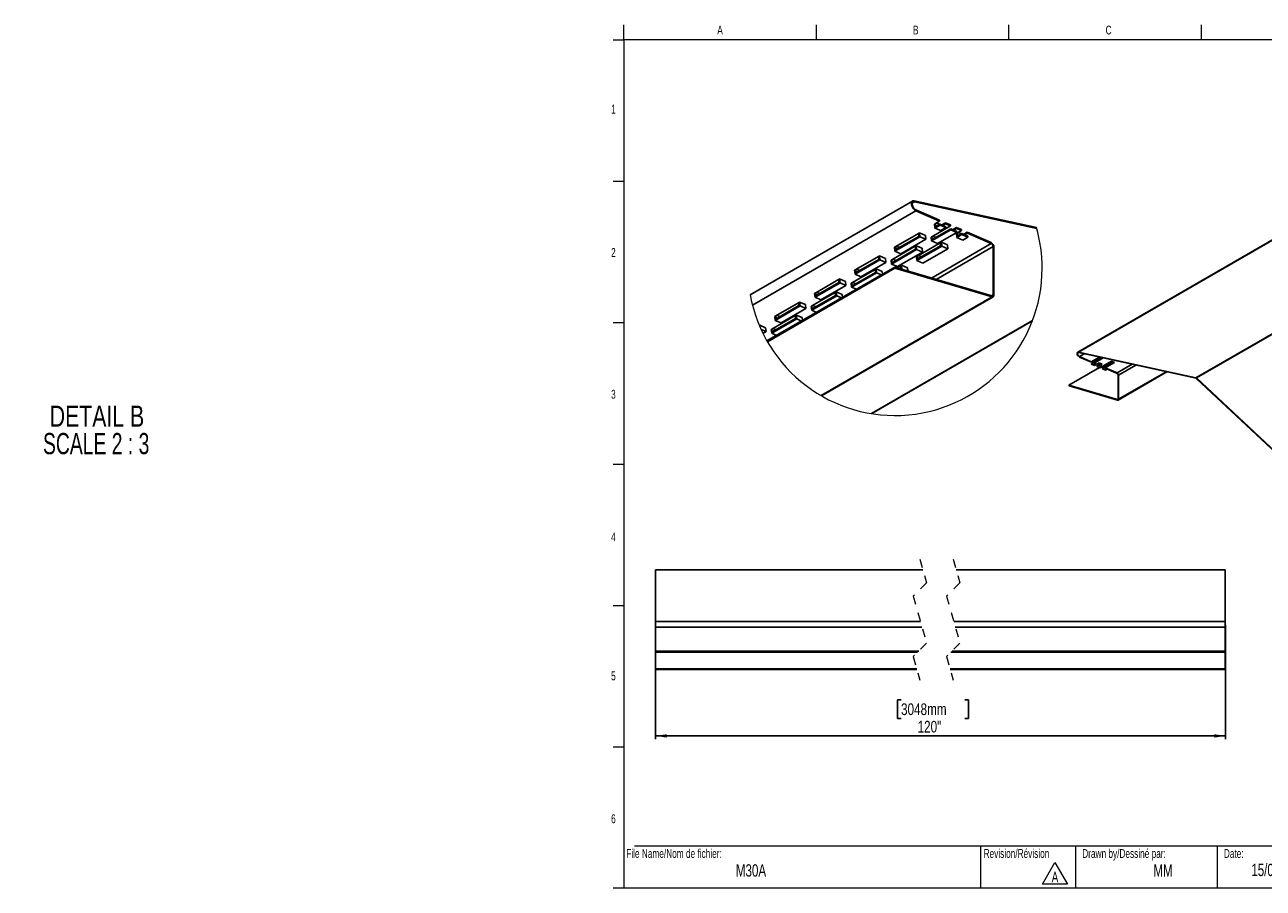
# Model space of a CAD drawing. Header units: inches. Extents: x -11.5 to 22.9, y -20.8 to 15.
# Tile 10 of 11: x -6.4 to 8.2, y 0.5 to 10.7. Entities that reach past the tile are written whole.
import ezdxf

# ---------------------------------------------------------------- set-up
doc = ezdxf.new("R2010")
doc.units = ezdxf.units.IN
doc.header["$MEASUREMENT"] = 0
doc.linetypes.add('HIDDEN', pattern=[0.075, 0.05, -0.025])
doc.layers.add('FORMAT', color=7, linetype='Continuous')
doc.styles.add('SLDTEXTSTYLE0', font='TXT', dxfattribs={"width": 0.7})
doc.styles.add('SLDTEXTSTYLE3', font='TXT', dxfattribs={"width": 0.75})
doc.styles.add('SLDTEXTSTYLE4', font='TXT', dxfattribs={"width": 0.681818})
doc.dimstyles.new('SLDDIMSTYLE4', dxfattribs={"dimtxt": 0.137795, "dimasz": 0.13, "dimexe": 0, "dimexo": 0.0625, "dimgap": 0.034449, "dimtad": 1, "dimdec": 1, "dimlfac": 3, "dimrnd": 1e-09, "dimzin": 12, "dimdsep": 46, "dimlunit": 5, "dimtxsty": 'SLDTEXTSTYLE3', "dimsah": 1, "dimcen": 0.09, "dimadec": 0, "dimazin": 3, "dimtfac": 1, "dimtdec": 1, "dimtofl": 0, "dimtmove": 0, "dimatfit": 3, "dimfxl": 1, "dimfrac": 2, "dimtolj": 1, "dimtzin": 12, "dimarcsym": 0})

# ---------------------------------------------------------------- blocks, each defined once
blk = doc.blocks.new('SW_NOTE_0')
at = {"color": 0, "linetype": 'Continuous', "lineweight": 0}
for p, q in [((-0.098, 0.015), (0.049, 0.269)), ((0.049, 0.269), (0.196, 0.015)), ((0.196, 0.015), (-0.098, 0.015))]:
    blk.add_line(p, q, dxfattribs=at)
at = {"color": 0, "linetype": 'Continuous', "lineweight": 0, "insert": (0.049, 0.161), "char_height": 0.125, "attachment_point": 2, "style": 'SLDTEXTSTYLE0'}
blk.add_mtext('A', dxfattribs=at)
blk = doc.blocks.new('_D_5')
at = {"layer": 'FORMAT'}
for p, q in [((1.002, 3.621), (1.002, 2.273)), ((7.721, 3.621), (7.721, 2.273)), ((3.896, 2.737), (3.854, 2.737)), ((3.854, 2.737), (3.854, 2.518)), ((4.648, 2.737), (4.69, 2.737)), ((4.69, 2.737), (4.69, 2.518)), ((3.854, 2.518), (3.896, 2.518)), ((4.69, 2.518), (4.648, 2.518)), ((1.002, 2.312), (7.721, 2.312))]:
    blk.add_line(p, q, dxfattribs=at)
for points in [[(1.002, 2.312), (1.132, 2.292), (1.132, 2.332)], [(7.721, 2.312), (7.591, 2.332), (7.591, 2.292)]]:
    blk.add_solid(points, dxfattribs=at)
at = {"layer": 'FORMAT', "char_height": 0.1378, "attachment_point": 1, "style": 'SLDTEXTSTYLE3'}
for s, insert in [('3048mm', (3.896, 2.696)), ('120"', (4.091, 2.49))]:
    blk.add_mtext(s, dxfattribs=dict(at, insert=insert))
blk = doc.blocks.new('SW_NOTE_2')
at = {"layer": 'FORMAT', "color": 0, "char_height": 0.25, "attachment_point": 2}
for s, insert, style in [('DETAIL B', (0.652, 0.322), 'SLDTEXTSTYLE3'), ('SCALE 2 : 3', (0.642, -0.001), 'SLDTEXTSTYLE4')]:
    blk.add_mtext(s, dxfattribs=dict(at, insert=insert, style=style))

msp = doc.modelspace()

# ---------------------------------------------------------------- linework, layer by layer
at = {"color": 7, "linetype": 'Continuous', "lineweight": 18}
for p, q in [((0.6262516, 10.51707317), (0.6262516, 10.69394495)), ((2.89708494, 10.51707317), (2.89708494, 10.69394495)), ((5.16791827, 10.51707317), (5.16791827, 10.69394495)), ((7.4387516, 10.51707317), (7.4387516, 10.69394495)), ((0.5012516, 10.51707317), (0.6262516, 10.51707317)), ((14.2512516, 10.51707317), (0.6262516, 10.51707317)), ((0.6262516, 10.51707317), (0.6262516, 0.51707317)), ((0.5012516, 8.8504065), (0.6262516, 8.8504065)), ((0.5012516, 7.18373984), (0.6262516, 7.18373984)), ((0.5012516, 5.51707317), (0.6262516, 5.51707317)), ((0.5012516, 3.8504065), (0.6262516, 3.8504065)), ((0.5012516, 2.18373984), (0.6262516, 2.18373984)), ((0.7512516, 1.01707317), (14.1262516, 1.01707317)), ((4.83168021, 1.01707317), (4.83168021, 0.51707317)), ((5.95393245, 1.01707317), (5.95393245, 0.51707317)), ((7.6262516, 1.01707317), (7.6262516, 0.51707317)), ((0.6262516, 0.51707317), (0.5012516, 0.51707317)), ((14.2512516, 0.51707317), (0.6262516, 0.51707317))]:
    msp.add_line(p, q, dxfattribs=at)
at = {"color": 7, "linetype": 'Continuous', "lineweight": 25}
for p, q in [((12.34192174, 10.50644346), (5.98087494, 6.83428968)), ((5.99054153, 6.83545205), (12.34957491, 10.50644346)), ((7.37482577, 6.53337618), (14.19588745, 10.47109133)), ((7.37923432, 6.53083086), (14.19588745, 10.46600147)), ((4.05095016, 8.61829804), (5.49340603, 8.30352841)), ((4.03161698, 8.6159733), (2.11690772, 7.51063567)), ((2.14397699, 7.38852906), (4.0707824, 8.50085029)), ((4.05374892, 8.60628559), (5.49684151, 8.29137673)), ((4.35028281, 8.3907358), (4.06961533, 8.51232771)), ((4.35144987, 8.37925838), (4.0707824, 8.50085029)), ((4.29128673, 8.34452655), (4.30427773, 8.35202641)), ((4.29595498, 8.29861768), (4.29128673, 8.34452655)), ((4.29595498, 8.29861768), (4.35611812, 8.33334951)), ((4.30427773, 8.35202641), (4.35144987, 8.37925838)), ((4.30427773, 8.35202641), (4.30777891, 8.31759495)), ((4.35495106, 8.34482692), (4.30777891, 8.31759495)), ((4.35120895, 8.34266645), (4.31513484, 8.35829429)), ((4.35028281, 8.3907358), (4.35144987, 8.37925838)), ((4.35495106, 8.34482692), (4.35611812, 8.33334951)), ((4.42511871, 8.31442855), (4.35495106, 8.34482692)), ((4.42628577, 8.30295192), (4.35611812, 8.33334951)), ((4.4204489, 8.36033821), (4.37701886, 8.33526671)), ((4.42161596, 8.3488608), (4.3890446, 8.33005717)), ((4.42161596, 8.3488608), (4.4204489, 8.36033821)), ((4.4790132, 8.33496634), (4.4204489, 8.36033821)), ((4.48018026, 8.32348893), (4.42161596, 8.3488608)), ((4.4790132, 8.33496634), (4.48018026, 8.32348893)), ((3.82455107, 8.0264818), (4.11917793, 8.19656702)), ((3.83287226, 8.07989053), (4.10085849, 8.23459509)), ((4.10435968, 8.20016285), (3.83637501, 8.04545907)), ((4.10085849, 8.23459509), (4.11450968, 8.24247589)), ((4.10435968, 8.20016285), (4.10085849, 8.23459509)), ((4.11450968, 8.24247589), (4.18467576, 8.2120783)), ((4.11917793, 8.19656702), (4.11450968, 8.24247589)), ((4.11917793, 8.19656702), (4.18934558, 8.16616865)), ((4.18934558, 8.16616865), (4.18467576, 8.2120783)), ((4.25190386, 8.19170791), (4.25960709, 8.19615479)), ((4.25657211, 8.14579825), (4.25190386, 8.19170791)), ((4.25657211, 8.14579825), (4.48485007, 8.27758005)), ((4.25960709, 8.19615479), (4.48018026, 8.32348893)), ((4.25960709, 8.19615479), (4.26310828, 8.16172255)), ((4.48368301, 8.28905747), (4.26310828, 8.16172255)), ((4.30653832, 8.18679405), (4.27046421, 8.20242266)), ((4.36612106, 8.26822009), (4.29595498, 8.29861768)), ((4.55501616, 8.24718247), (4.32673819, 8.11540067)), ((4.42628577, 8.30295192), (4.36612106, 8.26822009)), ((4.42628577, 8.30295192), (4.42511871, 8.31442855)), ((4.48368301, 8.28905747), (4.48485007, 8.27758005)), ((4.48368301, 8.28905747), (4.5538491, 8.25865988)), ((4.55501616, 8.24718247), (4.48485007, 8.27758005)), ((4.54918085, 8.30456876), (4.50575081, 8.27949726)), ((4.55034791, 8.29309134), (4.51777499, 8.27428772)), ((4.54874751, 8.23298843), (4.56174007, 8.24048751)), ((4.55341732, 8.18707955), (4.54874751, 8.23298843)), ((4.55034791, 8.29309134), (4.54918085, 8.30456876)), ((4.60774515, 8.27919689), (4.54918085, 8.30456876)), ((4.60891221, 8.26772026), (4.55034791, 8.29309134)), ((4.55341732, 8.18707955), (4.61358046, 8.2218106)), ((4.62358341, 8.15668118), (4.55341732, 8.18707955)), ((4.55501616, 8.24718247), (4.5538491, 8.25865988)), ((4.56174007, 8.24048751), (4.60891221, 8.26772026)), ((4.56174007, 8.24048751), (4.56524125, 8.20605605)), ((4.6124134, 8.23328802), (4.56524125, 8.20605605)), ((4.60867129, 8.23112754), (4.57259719, 8.24675538)), ((4.60774515, 8.27919689), (4.60891221, 8.26772026)), ((4.6124134, 8.23328802), (4.61358046, 8.2218106)), ((4.6124134, 8.23328802), (4.68257949, 8.20289043)), ((4.68374655, 8.19141301), (4.61358046, 8.2218106)), ((4.68374655, 8.19141301), (4.62358341, 8.15668118)), ((4.67791124, 8.2487993), (4.6344812, 8.22372781)), ((4.6790783, 8.23732189), (4.64650538, 8.21851827)), ((4.6790783, 8.23732189), (4.67791124, 8.2487993)), ((4.95857872, 8.12720739), (4.67791124, 8.2487993)), ((4.95974578, 8.11572998), (4.6790783, 8.23732189)), ((4.68374655, 8.19141301), (4.68257949, 8.20289043)), ((3.7851682, 7.87366237), (4.07979506, 8.04374759)), ((3.78820162, 7.92401813), (4.06319336, 8.08276751)), ((4.06669455, 8.04833527), (3.79170281, 7.88958667)), ((3.81988126, 8.07239067), (3.83287226, 8.07989053)), ((3.82455107, 8.0264818), (3.81988126, 8.07239067)), ((3.83287226, 8.07989053), (3.83637501, 8.04545907)), ((3.87980505, 8.07053057), (3.84373094, 8.08615841)), ((4.18934558, 8.16616865), (3.89471716, 7.99608421)), ((4.06319336, 8.08276751), (4.07512681, 8.08965647)), ((4.06669455, 8.04833527), (4.06319336, 8.08276751)), ((4.07512681, 8.08965647), (4.1452929, 8.05925888)), ((4.07979506, 8.04374759), (4.07512681, 8.08965647)), ((4.07979506, 8.04374759), (4.14996271, 8.01335)), ((4.08201185, 7.91494289), (4.37664027, 8.08502811)), ((4.0903346, 7.96835163), (4.35831927, 8.12305619)), ((4.36182046, 8.08862473), (4.09383578, 7.93392017)), ((4.14996271, 8.01335), (4.1452929, 8.05925888)), ((4.44680635, 8.05463052), (4.1521795, 7.88454531)), ((4.32673819, 8.11540067), (4.25657211, 8.14579825)), ((4.35831927, 8.12305619), (4.37197202, 8.13093698)), ((4.36182046, 8.08862473), (4.35831927, 8.12305619)), ((4.37197202, 8.13093698), (4.44213811, 8.1005394)), ((4.37664027, 8.08502811), (4.37197202, 8.13093698)), ((4.37664027, 8.08502811), (4.44680635, 8.05463052)), ((4.44680635, 8.05463052), (4.44213811, 8.1005394)), ((4.98229699, 7.51281648), (4.98229699, 8.07971766)), ((4.99172422, 7.50737384), (4.99172422, 8.07427503)), ((3.3531456, 7.75434592), (3.64777402, 7.92443114)), ((3.36146835, 7.80775466), (3.62945302, 7.96245921)), ((3.63295421, 7.92802697), (3.36496954, 7.77332241)), ((3.71794011, 7.89403277), (3.42331325, 7.72394755)), ((3.62945302, 7.96245921), (3.64310577, 7.97034001)), ((3.63295421, 7.92802697), (3.62945302, 7.96245921)), ((3.64310577, 7.97034001), (3.71327186, 7.93994164)), ((3.64777402, 7.92443114), (3.64310577, 7.97034001)), ((3.64777402, 7.92443114), (3.71794011, 7.89403277)), ((3.71794011, 7.89403277), (3.71327186, 7.93994164)), ((3.78049839, 7.91957125), (3.78820162, 7.92401813)), ((3.7851682, 7.87366237), (3.78049839, 7.91957125)), ((3.78820162, 7.92401813), (3.79170281, 7.88958667)), ((3.83513285, 7.91465817), (3.79905874, 7.930286)), ((3.89471716, 7.99608421), (3.82455107, 8.0264818)), ((4.14996271, 8.01335), (3.85533429, 7.84326479)), ((4.0773436, 7.96085255), (4.0903346, 7.96835163)), ((4.08201185, 7.91494289), (4.0773436, 7.96085255)), ((4.1521795, 7.88454531), (4.08201185, 7.91494289)), ((4.0903346, 7.96835163), (4.09383578, 7.93392017)), ((4.13726582, 7.95899166), (4.10119172, 7.9746195)), ((2.31509551, 6.96694744), (3.82217158, 7.83696406)), ((2.32076187, 6.9570587), (3.82441027, 7.82509632)), ((3.31376273, 7.6015265), (3.60839115, 7.77161171)), ((3.31679772, 7.65188225), (3.59178789, 7.81063164)), ((3.59529064, 7.77619939), (3.32029891, 7.61745079)), ((3.34847735, 7.8002548), (3.36146835, 7.80775466)), ((3.3531456, 7.75434592), (3.34847735, 7.8002548)), ((3.42331325, 7.72394755), (3.3531456, 7.75434592)), ((3.36146835, 7.80775466), (3.36496954, 7.77332241)), ((3.40839958, 7.79839469), (3.37232547, 7.81402253)), ((3.59178789, 7.81063164), (3.6037229, 7.81752059)), ((3.59529064, 7.77619939), (3.59178789, 7.81063164)), ((3.6037229, 7.81752059), (3.67388899, 7.787123)), ((3.60839115, 7.77161171), (3.6037229, 7.81752059)), ((3.60839115, 7.77161171), (3.66584784, 7.74672012)), ((3.67732447, 7.75334547), (3.67388899, 7.787123)), ((3.85533429, 7.84326479), (3.7851682, 7.87366237)), ((3.82217158, 7.83696406), (3.82441027, 7.82509632)), ((3.82217158, 7.83696406), (4.96699377, 7.49914026)), ((3.82441027, 7.82509632), (4.9692309, 7.48727253)), ((3.84901714, 7.82904259), (3.88691536, 7.85092031)), ((3.88691536, 7.85092031), (3.90056655, 7.85880111)), ((3.89038057, 7.81683615), (3.88691536, 7.85092031)), ((3.90056655, 7.85880111), (3.9707342, 7.82840352)), ((3.90523636, 7.81289223), (3.90056655, 7.85880111)), ((3.90473262, 7.81260125), (3.90523636, 7.81289223)), ((3.90523636, 7.81289223), (3.90841528, 7.81151475)), ((3.9744325, 7.79203373), (3.9707342, 7.82840352)), ((2.8817417, 7.48221004), (3.17636855, 7.65229448)), ((2.89006444, 7.53561878), (3.15804912, 7.69032255)), ((3.1615503, 7.65589109), (2.89356563, 7.50118653)), ((3.2465362, 7.62189689), (2.95190778, 7.45181167)), ((3.15804912, 7.69032255), (3.1717003, 7.69820413)), ((3.1615503, 7.65589109), (3.15804912, 7.69032255)), ((3.1717003, 7.69820413), (3.24186795, 7.66780577)), ((3.17636855, 7.65229448), (3.1717003, 7.69820413)), ((3.17636855, 7.65229448), (3.2465362, 7.62189689)), ((3.2465362, 7.62189689), (3.24186795, 7.66780577)), ((3.30909448, 7.64743537), (3.31679772, 7.65188225)), ((3.31376273, 7.6015265), (3.30909448, 7.64743537)), ((3.37121942, 7.57663491), (3.31376273, 7.6015265)), ((3.31679772, 7.65188225), (3.32029891, 7.61745079)), ((3.36372895, 7.64252229), (3.32765484, 7.65815013)), ((2.84235883, 7.32939062), (3.13698725, 7.49947583)), ((2.84539225, 7.37974637), (3.12038399, 7.53849497)), ((3.12388517, 7.50406351), (2.848895, 7.34531491)), ((2.87707345, 7.52811892), (2.89006444, 7.53561878)), ((2.8817417, 7.48221004), (2.87707345, 7.52811892)), ((2.95190778, 7.45181167), (2.8817417, 7.48221004)), ((2.89006444, 7.53561878), (2.89356563, 7.50118653)), ((2.93699567, 7.52625803), (2.90092156, 7.54188665)), ((2.95306233, 6.32336355), (4.9692309, 7.48727253)), ((2.95911822, 6.3198655), (4.98308389, 7.48827611)), ((3.12038399, 7.53849497), (3.13231743, 7.54538471)), ((3.12388517, 7.50406351), (3.12038399, 7.53849497)), ((3.13231743, 7.54538471), (3.20248508, 7.51498634)), ((3.13698725, 7.49947583), (3.13231743, 7.54538471)), ((3.13698725, 7.49947583), (3.19444237, 7.47458425)), ((3.205919, 7.48120959), (3.20248508, 7.51498634)), ((2.41033623, 7.21007416), (2.70496465, 7.3801586)), ((2.41865897, 7.26348212), (2.68664365, 7.41818668)), ((2.6901464, 7.38375522), (2.42216173, 7.22905066)), ((2.77513073, 7.34976101), (2.48050388, 7.1796758)), ((2.68664365, 7.41818668), (2.7002964, 7.42606747)), ((2.6901464, 7.38375522), (2.68664365, 7.41818668)), ((2.7002964, 7.42606747), (2.77046248, 7.39566989)), ((2.70496465, 7.3801586), (2.7002964, 7.42606747)), ((2.70496465, 7.3801586), (2.77513073, 7.34976101)), ((2.77513073, 7.34976101), (2.77046248, 7.39566989)), ((2.83769058, 7.37529949), (2.84539225, 7.37974637)), ((2.84235883, 7.32939062), (2.83769058, 7.37529949)), ((2.89981551, 7.30449903), (2.84235883, 7.32939062)), ((2.84539225, 7.37974637), (2.848895, 7.34531491)), ((2.89232504, 7.37038641), (2.85625093, 7.38601425)), ((2.37095492, 7.05725474), (2.66558178, 7.22733917)), ((2.37398834, 7.10761049), (2.64898008, 7.2663591)), ((2.65248127, 7.23192764), (2.37748953, 7.07317825)), ((2.40566798, 7.25598304), (2.41865897, 7.26348212)), ((2.41033623, 7.21007416), (2.40566798, 7.25598304)), ((2.48050388, 7.1796758), (2.41033623, 7.21007416)), ((2.41865897, 7.26348212), (2.42216173, 7.22905066)), ((2.4655902, 7.25412215), (2.42951766, 7.26974999)), ((2.64898008, 7.2663591), (2.66091353, 7.27324883)), ((2.65248127, 7.23192764), (2.64898008, 7.2663591)), ((2.66091353, 7.27324883), (2.73107961, 7.24285046)), ((2.66558178, 7.22733917), (2.66091353, 7.27324883)), ((2.66558178, 7.22733917), (2.72303846, 7.20244837)), ((2.73451509, 7.20907371), (2.73107961, 7.24285046)), ((3.54679812, 6.11121795), (5.44741972, 7.20842291)), ((3.55183401, 6.11040993), (5.44560029, 7.20365767)), ((2.22428213, 7.15127129), (2.22889093, 7.15393159)), ((2.22889093, 7.15393159), (2.29905858, 7.12353401)), ((2.23068845, 7.13625592), (2.22889093, 7.15393159)), ((2.24555833, 7.10282491), (2.30372683, 7.07762513)), ((2.30372683, 7.07762513), (2.26748376, 7.0567025)), ((2.30372683, 7.07762513), (2.29905858, 7.12353401)), ((2.36628511, 7.10316361), (2.37398834, 7.10761049)), ((2.37095492, 7.05725474), (2.36628511, 7.10316361)), ((2.42841004, 7.03236315), (2.37095492, 7.05725474)), ((2.37398834, 7.10761049), (2.37748953, 7.07317825)), ((2.42091957, 7.09824975), (2.38484546, 7.11387837)), ((7.37482577, 6.53337618), (5.99054153, 6.83545205)), ((7.37622437, 6.52737035), (5.99194169, 6.82944544)), ((5.9998749, 6.7824665), (6.14020863, 6.72167054)), ((6.00045843, 6.77672818), (6.14079217, 6.71593222)), ((6.14020863, 6.72167054), (6.235016, 6.776402)), ((6.14079217, 6.71593222), (6.14020863, 6.72167054)), ((6.14079217, 6.71593222), (6.24265353, 6.77473588)), ((6.25294902, 6.76245201), (6.14254276, 6.69871649)), ((6.27958182, 6.76667752), (6.1752909, 6.70647136)), ((6.25294902, 6.76245201), (6.25190555, 6.77271699)), ((6.26398292, 6.7576719), (6.25294902, 6.76245201)), ((6.26893902, 6.66590109), (6.37934529, 6.72963738)), ((6.26952255, 6.66016277), (6.37992882, 6.72389907)), ((6.37934529, 6.72963738), (6.41442911, 6.7144382)), ((6.37934529, 6.72963738), (6.37992882, 6.72389907)), ((6.38167941, 6.70668334), (6.37992882, 6.72389907)), ((5.87615224, 6.44478506), (6.23621905, 6.65264727)), ((6.14254276, 6.69871649), (6.17762658, 6.68351731)), ((6.14312629, 6.6929774), (6.14254276, 6.69871649)), ((6.14312629, 6.6929774), (6.17821012, 6.67777899)), ((6.1752909, 6.70647136), (6.20457383, 6.6937862)), ((6.1752909, 6.70647136), (6.17587443, 6.70073304)), ((6.17587443, 6.70073304), (6.20515736, 6.68804711)), ((6.17762658, 6.68351731), (6.19391226, 6.69291873)), ((6.17762658, 6.68351731), (6.17821012, 6.67777899)), ((6.19992435, 6.69031474), (6.17821012, 6.67777899)), ((6.20457383, 6.6937862), (6.23178233, 6.70949305)), ((6.20515736, 6.68804711), (6.20457383, 6.6937862)), ((6.20515736, 6.68804711), (6.23236586, 6.70375473)), ((6.23411646, 6.68653822), (6.20690795, 6.67083138)), ((6.24199178, 6.65563219), (6.20690795, 6.67083138)), ((6.20749148, 6.66509306), (6.20690795, 6.67083138)), ((6.20749148, 6.66509306), (6.24257531, 6.64989388)), ((6.23178233, 6.70949305), (6.26686459, 6.69429386)), ((6.23178233, 6.70949305), (6.23236586, 6.70375473)), ((6.23411646, 6.68653822), (6.23236586, 6.70375473)), ((6.24515036, 6.68175811), (6.23411646, 6.68653822)), ((6.26686459, 6.69429386), (6.23965766, 6.67858702)), ((6.23965766, 6.67858702), (6.26893902, 6.66590109)), ((6.23965766, 6.67858702), (6.24024119, 6.6728487)), ((6.24024119, 6.6728487), (6.26952255, 6.66016277)), ((6.24199178, 6.65563219), (6.25827746, 6.66503439)), ((6.24199178, 6.65563219), (6.24257531, 6.64989388)), ((6.26428955, 6.66242962), (6.24257531, 6.64989388)), ((6.26952255, 6.66016277), (6.26893902, 6.66590109)), ((6.38167941, 6.70668334), (6.27127315, 6.64294704)), ((6.30635697, 6.62774786), (6.27127315, 6.64294704)), ((6.27185668, 6.63720794), (6.27127315, 6.64294704)), ((6.27185668, 6.63720794), (6.3069405, 6.62200954)), ((6.41442911, 6.7144382), (6.30402285, 6.65070268)), ((6.30402285, 6.65070268), (6.30460638, 6.64496359)), ((6.30402285, 6.65070268), (6.44435659, 6.58990673)), ((6.30460638, 6.64496359), (6.44494012, 6.58416763)), ((6.30635697, 6.62774786), (6.32264265, 6.63715006)), ((6.30635697, 6.62774786), (6.3069405, 6.62200954)), ((6.32865474, 6.63454529), (6.3069405, 6.62200954)), ((6.39271331, 6.70190245), (6.38167941, 6.70668334)), ((6.45660918, 6.2704407), (7.03184875, 6.60251913)), ((5.8772708, 6.43885119), (5.87615224, 6.44478506)), ((6.44856333, 6.27587317), (5.87615224, 6.44478506)), ((6.4496819, 6.2699393), (5.8772708, 6.43885119)), ((6.45621494, 6.56616187), (6.45621494, 6.28271049)), ((6.46092856, 6.56344055), (6.46092856, 6.27998917)), ((7.37783416, 6.52644108), (8.7621184, 5.23025673)), ((7.37923432, 6.53083086), (8.76351856, 5.23464651)), ((4.15330096, 4.26968412), (1.00151529, 4.26968412)), ((1.00151529, 4.26968412), (1.00151529, 4.26921059)), ((1.00151529, 4.26921059), (4.1534355, 4.26921059)), ((1.00151529, 4.26921059), (1.00151529, 3.66047855)), ((7.72072691, 4.26968412), (4.54700172, 4.26968412)), ((4.54713627, 4.26921059), (7.72072691, 4.26921059)), ((7.72072691, 4.26921059), (7.72072691, 4.26968412)), ((7.72072691, 3.66047855), (7.72072691, 4.26921059)), ((1.00151529, 3.66047855), (1.00151529, 3.59531517)), ((1.00151529, 3.66047855), (4.12399299, 3.66047855)), ((4.51769376, 3.66047855), (7.72072691, 3.66047855)), ((7.72072691, 3.59531517), (7.72072691, 3.66047855)), ((1.00151529, 3.59531517), (4.14248295, 3.59531517)), ((1.00151529, 3.59386929), (1.00151529, 3.59531517)), ((1.00151529, 3.59386929), (1.16730694, 3.59386929)), ((1.00151529, 3.59386929), (1.00151529, 3.31277581)), ((1.16730694, 3.59386929), (1.16730694, 3.59531517)), ((1.29230773, 3.59386929), (1.29230773, 3.59531517)), ((1.29230773, 3.59386929), (1.50064083, 3.59386929)), ((1.50064083, 3.59386929), (1.50064083, 3.59531517)), ((1.62564006, 3.59386929), (1.62564006, 3.59531517)), ((1.62564006, 3.59386929), (1.83397316, 3.59386929)), ((1.83397316, 3.59386929), (1.83397316, 3.59531517)), ((1.95897395, 3.59386929), (1.95897395, 3.59531517)), ((1.95897395, 3.59386929), (2.16730705, 3.59386929)), ((2.16730705, 3.59386929), (2.16730705, 3.59531517)), ((2.29230784, 3.59386929), (2.29230784, 3.59531517)), ((2.29230784, 3.59386929), (2.50064094, 3.59386929)), ((2.50064094, 3.59386929), (2.50064094, 3.59531517)), ((2.62564017, 3.59386929), (2.62564017, 3.59531517)), ((2.62564017, 3.59386929), (2.83397327, 3.59386929)), ((2.83397327, 3.59386929), (2.83397327, 3.59531517)), ((2.95897406, 3.59386929), (2.95897406, 3.59531517)), ((2.95897406, 3.59386929), (3.16730716, 3.59386929)), ((3.16730716, 3.59386929), (3.16730716, 3.59531517)), ((3.29230795, 3.59386929), (3.29230795, 3.59531517)), ((3.29230795, 3.59386929), (3.50064105, 3.59386929)), ((3.50064105, 3.59386929), (3.50064105, 3.59531517)), ((3.62564028, 3.59386929), (3.62564028, 3.59531517)), ((3.62564028, 3.59386929), (3.83397338, 3.59386929)), ((3.83397338, 3.59386929), (3.83397338, 3.59531517)), ((3.95897417, 3.59386929), (3.95897417, 3.59531517)), ((3.95897417, 3.59386929), (4.14289283, 3.59386929)), ((4.53618372, 3.59531517), (7.72072691, 3.59531517)), ((4.5365936, 3.59386929), (4.55318434, 3.59386929)), ((4.55318434, 3.59386929), (4.55318434, 3.59531517)), ((4.67818357, 3.59386929), (4.67818357, 3.59531517)), ((4.67818357, 3.59386929), (4.88651823, 3.59386929)), ((4.88651823, 3.59386929), (4.88651823, 3.59531517)), ((5.01151746, 3.59386929), (5.01151746, 3.59531517)), ((5.01151746, 3.59386929), (5.21985056, 3.59386929)), ((5.21985056, 3.59386929), (5.21985056, 3.59531517)), ((5.34485135, 3.59386929), (5.34485135, 3.59531517)), ((5.34485135, 3.59386929), (5.55318445, 3.59386929)), ((5.55318445, 3.59386929), (5.55318445, 3.59531517)), ((5.67818368, 3.59386929), (5.67818368, 3.59531517)), ((5.67818368, 3.59386929), (5.88651677, 3.59386929)), ((5.88651677, 3.59386929), (5.88651677, 3.59531517)), ((6.01151757, 3.59386929), (6.01151757, 3.59531517)), ((6.01151757, 3.59386929), (6.21985067, 3.59386929)), ((6.21985067, 3.59386929), (6.21985067, 3.59531517)), ((6.34485146, 3.59386929), (6.34485146, 3.59531517)), ((6.34485146, 3.59386929), (6.55318456, 3.59386929)), ((6.55318456, 3.59386929), (6.55318456, 3.59531517)), ((6.67818379, 3.59386929), (6.67818379, 3.59531517)), ((6.67818379, 3.59386929), (6.88651689, 3.59386929)), ((6.88651689, 3.59386929), (6.88651689, 3.59531517)), ((7.01151768, 3.59386929), (7.01151768, 3.59531517)), ((7.01151768, 3.59386929), (7.21985078, 3.59386929)), ((7.21985078, 3.59386929), (7.21985078, 3.59531517)), ((7.34485157, 3.59386929), (7.34485157, 3.59531517)), ((7.34485157, 3.59386929), (7.55318467, 3.59386929)), ((7.55318467, 3.59386929), (7.55318467, 3.59531517)), ((7.6781839, 3.59386929), (7.6781839, 3.59531517)), ((7.6781839, 3.59386929), (7.72072691, 3.59386929)), ((7.72072691, 3.59531517), (7.72072691, 3.59386929)), ((7.72072691, 3.31277581), (7.72072691, 3.59386929)), ((1.00151529, 3.31277581), (4.10467233, 3.31277581)), ((1.00151529, 3.31277581), (1.00151529, 3.29899209)), ((1.00151529, 3.29899209), (1.00151529, 3.10116483)), ((1.00151529, 3.29899209), (4.09088817, 3.29899209)), ((4.48458893, 3.29899209), (7.72072691, 3.29899209)), ((4.4983731, 3.31277581), (7.72072691, 3.31277581)), ((7.72072691, 3.29899209), (7.72072691, 3.31277581)), ((7.72072691, 3.10116483), (7.72072691, 3.29899209)), ((1.00151529, 3.10116483), (4.08052854, 3.10116483)), ((1.00151529, 3.09468874), (1.00151529, 3.10116483)), ((1.00151529, 3.09468874), (4.08236674, 3.09468874)), ((4.4742293, 3.10116483), (7.72072691, 3.10116483)), ((4.4760675, 3.09468874), (7.72072691, 3.09468874)), ((7.72072691, 3.10116483), (7.72072691, 3.09468874))]:
    msp.add_line(p, q, dxfattribs=at)
at = {"color": 8, "linetype": 'Continuous', "lineweight": 25}
for p, q in [((4.02893712, 8.5919617), (4.05374892, 8.60628559)), ((4.25540348, 7.70912227), (4.95974578, 8.11572998)), ((4.31160706, 7.692537), (4.98229699, 8.07971766)), ((4.96144318, 7.50077822), (4.98229699, 7.51281648)), ((5.9998749, 6.7824665), (6.05675431, 6.81530224)), ((6.44435659, 6.58990673), (6.6213683, 6.6920935)), ((6.46092856, 6.56344055), (6.6666647, 6.68220867)), ((6.46092856, 6.27998917), (7.02298002, 6.60445433)), ((6.44856333, 6.27587317), (6.45592709, 6.28012449))]:
    msp.add_line(p, q, dxfattribs=at)
at = {"color": 7, "linetype": 'HIDDEN', "lineweight": 18}
for p, q in [((4.11783354, 4.39468413), (4.19657369, 4.11717544)), ((4.51153432, 4.39468413), (4.59027448, 4.11717544)), ((4.19657369, 4.11717544), (4.03909338, 3.95969512)), ((4.59027448, 4.11717544), (4.43279417, 3.95969512)), ((4.03909338, 3.95969512), (4.19657369, 3.40467774)), ((4.43279417, 3.95969512), (4.59027448, 3.40467774)), ((4.19657369, 3.40467774), (4.03909338, 3.24719742)), ((4.59027448, 3.40467774), (4.43279417, 3.24719742)), ((4.03909338, 3.24719742), (4.11783354, 2.96968873)), ((4.43279417, 3.24719742), (4.51153432, 2.96968873))]:
    msp.add_line(p, q, dxfattribs=at)
at = {"color": 7, "linetype": 'Continuous', "lineweight": 25, "flags": 128}
for points in [[(4.0707824, 8.50085029), (4.05344855, 8.51208287), (4.03767444, 8.5295802), (4.02560176, 8.55096669), (4.01887004, 8.57334034), (4.01839132, 8.5936638), (4.02423289, 8.60917821), (4.03560001, 8.61777865), (4.05095016, 8.61829804)], [(4.06961533, 8.51232771), (4.05574826, 8.52131377), (4.04312803, 8.53531148), (4.03347083, 8.55242083), (4.02808607, 8.57031943), (4.02770279, 8.58657773), (4.03237573, 8.59898989), (4.04146974, 8.60587024), (4.05374892, 8.60628559)], [(4.96699377, 7.49914026), (4.97015547, 7.4985364), (4.97309972, 7.49864747), (4.9757436, 7.49946879), (4.97801359, 7.50098003), (4.97984866, 7.50313737), (4.98119563, 7.50588216), (4.98202008, 7.50913851), (4.98229699, 7.51281648)], [(4.9692309, 7.48727253), (4.97388037, 7.48638471), (4.97820758, 7.48654741), (4.98209205, 7.48775515), (4.98542897, 7.48997586), (4.98812604, 7.49314695), (4.9901066, 7.4971816), (4.99131747, 7.50196797), (4.99172422, 7.50737384)], [(5.99054153, 6.83545205), (5.98286645, 6.83519236), (5.97718289, 6.83089175), (5.97426211, 6.82313454), (5.97450146, 6.81297281), (5.97786811, 6.80178638), (5.98390367, 6.79109274), (5.99179151, 6.78234447), (6.00045843, 6.77672818)], [(5.99194169, 6.82944544), (5.98580132, 6.82923815), (5.98125509, 6.82579798), (5.97891784, 6.8195919), (5.9791087, 6.81146236), (5.98180264, 6.80251306), (5.98663046, 6.79395877), (5.99294136, 6.78695953), (5.9998749, 6.7824665)], [(6.45621494, 6.28271049), (6.45607571, 6.28087229), (6.45566426, 6.27924372), (6.45498999, 6.27787172), (6.45407324, 6.27679227), (6.45293903, 6.27603743), (6.45161709, 6.27562677), (6.45014497, 6.27557123), (6.44856333, 6.27587317)], [(6.46092856, 6.27998917), (6.46072518, 6.27728662), (6.46011975, 6.27489305), (6.45912947, 6.27287651), (6.45778093, 6.27129096), (6.45611325, 6.27018022), (6.45417023, 6.26957635), (6.45200663, 6.269495), (6.4496819, 6.2699393)]]:
    msp.add_lwpolyline(points, dxfattribs=at)
at = {"color": 7, "linetype": 'Continuous', "lineweight": 18}
for centre, radius, start, end in [((3.82438087, 7.8250901), 1.73624543, 0.000205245, 15.995338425), ((3.82440962, 7.82509652), 1.73621668, 190.434912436, 359.999993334)]:
    msp.add_arc(centre, radius, start, end, dxfattribs=at)
at = {"color": 7, "linetype": 'Continuous', "lineweight": 25}
for centre, radius, start, end in [((4.92913575, 8.07192682), 0.0626325, 2.148628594, 61.959807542), ((4.93971293, 8.07811821), 0.04261408, 2.151012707, 61.959260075), ((6.42963588, 6.56226785), 0.03131464, 2.146160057, 61.959843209), ((6.4349262, 6.56536423), 0.02130367, 2.145734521, 61.962081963), ((7.3723125, 6.52393263), 0.00977226, 44.902191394, 75.096986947), ((7.3753077, 6.5239234), 0.00356675, 44.900177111, 75.107626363)]:
    msp.add_arc(centre, radius, start, end, dxfattribs=at)

# ---------------------------------------------------------------- block references
at = {"color": 7, "linetype": 'Continuous', "lineweight": 0}
msp.add_blockref('SW_NOTE_0', (5.66292394, 0.55004025), dxfattribs=at)
at = {"layer": 'FORMAT'}
msp.add_blockref('SW_NOTE_2', (-6.23897183, 5.8837922), dxfattribs=at)

# ---------------------------------------------------------------- texts
at = {"color": 7, "linetype": 'Continuous', "lineweight": 0, "style": 'SLDTEXTSTYLE0'}
for s, insert, char_height, attachment_point in [('A', (1.76142579, 10.6839024), 0.10416667, 2), ('B', (4.06958911, 10.6839024), 0.10416667, 2), ('C', (6.34413178, 10.6839024), 0.10416667, 2), ('1', (0.5037246, 9.75182478), 0.10416667, 2), ('2', (0.5037246, 8.06186262), 0.10416667, 2), ('3', (0.5037246, 6.39100017), 0.10416667, 2), ('4', (0.5037246, 4.7085424), 0.10416667, 2), ('5', (0.5037246, 3.07157689), 0.10416667, 2), ('6', (0.5037246, 1.38784093), 0.10416667, 2), ('File Name/Nom de fichier:', (0.65493189, 0.97867855), 0.1041666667, 1), ('Revision/Révision', (4.87009835, 0.97867855), 0.1041666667, 1), ('Drawn by/Dessiné par:', (6.03329934, 0.97867855), 0.1041666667, 1), ('Date:', (7.70350905, 0.97867855), 0.104166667, 1), ('M30A', (2.12627184, 0.79939677), 0.145833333, 2), ('MM', (6.98639338, 0.79939676), 0.145833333, 2), ('15/06/2018', (8.36878578, 0.80596202), 0.145833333, 2)]:
    msp.add_mtext(s, dxfattribs=dict(at, insert=insert, char_height=char_height, attachment_point=attachment_point))

# ---------------------------------------------------------------- dimensions: what is measured, and where the dimension line sits
at = {"layer": 'FORMAT'}
dim = msp.add_linear_dim(base=(7.72072627, 2.31192208), p1=(1.00151593, 3.66047854), p2=(7.72072627, 3.66047854), angle=0, text='120"', dimstyle='SLDDIMSTYLE4', dxfattribs=at)
dim.commit()
dim.dimension.update_dxf_attribs({"geometry": '_D_5', "text_midpoint": (4.27206888, 2.31192208), "dimtype": 160})

doc.saveas('drawing.dxf')
